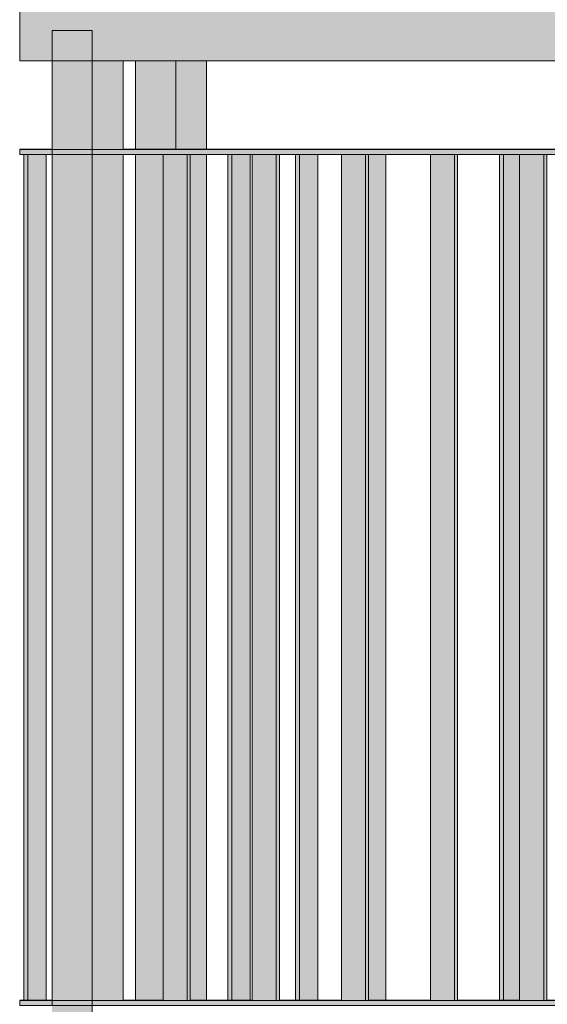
# Model space of a CAD drawing. Header units: centimetres. Extents: x -5472 to 10427, y -400 to 1902.
# Tile 10 of 91: x -5472 to -5419, y 1065 to 1162. Entities that reach past the tile are written whole.
import ezdxf

# ---------------------------------------------------------------- set-up
doc = ezdxf.new("R2010")
doc.units = ezdxf.units.CM
doc.header["$LTSCALE"] = 0.1
doc.header["$MEASUREMENT"] = 0
doc.linetypes.add('Przerywana długa', pattern=[1000, 500, -500])
doc.layers.add('2_barierki.K_IR', color=7, linetype='Continuous')

# ---------------------------------------------------------------- blocks, each defined once
blk = doc.blocks.new('ElemPrzekroju_377_1')
at = {"layer": '2_barierki.K_IR', "linetype": 'Continuous', "lineweight": 0, "true_color": 0xffffff}
for points in [[(-5471.556, 1161.923), (-5389.149, 1158.458), (-5389.149, 1161.031), (-5385.188, 1161.031), (-5385.188, 1158.292), (-5378.997, 1158.031), (-5377.922, 1163.031), (-5471.556, 1163.031)], [(-5377.922, 1163.031), (-5378.322, 1161.169), (-5378.321, 1161.169), (-5377.921, 1163.031)], [(-5471.556, 1158.031), (-5468.363, 1158.031), (-5468.363, 1161.031), (-5464.403, 1161.031), (-5464.403, 1158.031), (-5389.149, 1158.031), (-5389.149, 1158.458), (-5471.556, 1161.923)], [(-5378.997, 1158.031), (-5385.188, 1158.292), (-5385.188, 1158.031)]]:
    blk.add_hatch(color=7, dxfattribs=at).paths.add_polyline_path(points)
at = {"layer": '2_barierki.K_IR', "color": 252, "linetype": 'Continuous', "lineweight": 0}
for p, q in [((-5377.922, 1163.031), (-5471.556, 1163.031)), ((-5378.997, 1158.031), (-5377.922, 1163.031)), ((-5377.922, 1163.031), (-5377.921, 1163.031)), ((-5468.363, 1158.031), (-5471.556, 1158.031)), ((-5464.403, 1158.031), (-5468.363, 1158.031)), ((-5389.149, 1158.031), (-5464.403, 1158.031)), ((-5385.188, 1158.031), (-5389.149, 1158.031)), ((-5378.997, 1158.031), (-5385.188, 1158.031))]:
    blk.add_line(p, q, dxfattribs=at)
at = {"layer": '2_barierki.K_IR', "color": 7, "linetype": 'Przerywana długa', "lineweight": 0}
for p, q in [((-5471.556, 1163.031), (-5471.556, 1161.923)), ((-5471.556, 1161.923), (-5471.556, 1158.031))]:
    blk.add_line(p, q, dxfattribs=at)
blk = doc.blocks.new('ElemPrzekroju_378_1')
at = {"layer": '2_barierki.K_IR', "linetype": 'Continuous', "lineweight": 0, "true_color": 0xffffff}
for points in [[(-5468.363, 1065.281), (-5471.556, 1065.281), (-5471.556, 1065.171), (-5468.363, 1065.158)], [(-5471.556, 1065.171), (-5471.556, 1064.781), (-5468.363, 1064.781), (-5468.363, 1065.158)], [(-5464.403, 1065.281), (-5464.403, 1065.142), (-5389.149, 1064.828), (-5389.149, 1065.281)], [(-5464.403, 1065.142), (-5464.403, 1064.781), (-5389.149, 1064.781), (-5389.149, 1064.828)], [(-5377.868, 1065.281), (-5385.188, 1065.281), (-5385.188, 1064.811), (-5377.976, 1064.781)], [(-5377.976, 1064.781), (-5385.188, 1064.811), (-5385.188, 1064.781)]]:
    blk.add_hatch(color=7, dxfattribs=at).paths.add_polyline_path(points)
at = {"layer": '2_barierki.K_IR', "color": 252, "linetype": 'Continuous', "lineweight": 0}
for p, q in [((-5468.363, 1065.281), (-5471.556, 1065.281)), ((-5468.363, 1064.781), (-5471.556, 1064.781)), ((-5464.403, 1065.281), (-5468.363, 1065.281)), ((-5464.403, 1064.781), (-5468.363, 1064.781)), ((-5389.149, 1065.281), (-5464.403, 1065.281)), ((-5389.149, 1064.781), (-5464.403, 1064.781)), ((-5385.188, 1065.281), (-5389.149, 1065.281)), ((-5385.188, 1064.781), (-5389.149, 1064.781)), ((-5377.868, 1065.281), (-5385.188, 1065.281)), ((-5377.976, 1064.781), (-5385.188, 1064.781)), ((-5377.976, 1064.781), (-5377.975, 1064.783))]:
    blk.add_line(p, q, dxfattribs=at)
at = {"layer": '2_barierki.K_IR', "color": 7, "linetype": 'Przerywana długa', "lineweight": 0}
for p, q in [((-5471.556, 1065.281), (-5471.556, 1065.171)), ((-5471.556, 1065.171), (-5471.556, 1064.781))]:
    blk.add_line(p, q, dxfattribs=at)
blk = doc.blocks.new('ElemPrzekroju_379_1')
at = {"layer": '2_barierki.K_IR', "linetype": 'Continuous', "lineweight": 0, "true_color": 0xffffff}
for points in [[(-5471.556, 1149.281), (-5471.556, 1149.171), (-5468.363, 1149.158), (-5468.363, 1149.281)], [(-5471.556, 1148.781), (-5468.363, 1148.781), (-5468.363, 1149.158), (-5471.556, 1149.171)], [(-5389.149, 1149.281), (-5464.403, 1149.281), (-5464.403, 1149.142), (-5389.149, 1148.828)], [(-5389.149, 1148.828), (-5464.403, 1149.142), (-5464.403, 1148.781), (-5389.149, 1148.781)], [(-5385.188, 1149.281), (-5385.188, 1148.811), (-5377.976, 1148.781), (-5377.973, 1148.791), (-5377.974, 1148.792), (-5377.869, 1149.281)], [(-5385.188, 1148.781), (-5379.901, 1148.781), (-5379.901, 1148.789), (-5385.188, 1148.811)]]:
    blk.add_hatch(color=7, dxfattribs=at).paths.add_polyline_path(points)
at = {"layer": '2_barierki.K_IR', "color": 252, "linetype": 'Continuous', "lineweight": 0}
for p, q in [((-5468.363, 1149.281), (-5471.556, 1149.281)), ((-5464.403, 1149.281), (-5468.363, 1149.281)), ((-5389.149, 1149.281), (-5464.403, 1149.281)), ((-5385.188, 1149.281), (-5389.149, 1149.281)), ((-5377.868, 1149.281), (-5385.188, 1149.281)), ((-5377.976, 1148.781), (-5377.868, 1149.281)), ((-5468.363, 1148.781), (-5471.556, 1148.781)), ((-5464.403, 1148.781), (-5468.363, 1148.781)), ((-5389.149, 1148.781), (-5464.403, 1148.781)), ((-5385.188, 1148.781), (-5389.149, 1148.781)), ((-5377.976, 1148.781), (-5385.188, 1148.781))]:
    blk.add_line(p, q, dxfattribs=at)
at = {"layer": '2_barierki.K_IR', "color": 7, "linetype": 'Przerywana długa', "lineweight": 0}
for p, q in [((-5471.556, 1149.281), (-5471.556, 1149.171)), ((-5471.556, 1149.171), (-5471.556, 1148.781))]:
    blk.add_line(p, q, dxfattribs=at)
blk = doc.blocks.new('ElemPrzekroju_381_1')
at = {"layer": '2_barierki.K_IR', "linetype": 'Continuous', "lineweight": 0, "true_color": 0xffffff}
for points in [[(-5471.556, 1065.284), (-5471.556, 1065.281), (-5468.363, 1065.281), (-5468.363, 1065.284)], [(-5461.351, 1065.281), (-5457.396, 1065.281), (-5457.396, 1065.284), (-5461.351, 1065.284)], [(-5448.595, 1065.284), (-5453.118, 1065.284), (-5453.118, 1065.281), (-5448.595, 1065.281)], [(-5445.913, 1065.284), (-5445.913, 1065.281), (-5439.793, 1065.281), (-5439.793, 1065.284)], [(-5437.112, 1065.281), (-5430.992, 1065.281), (-5430.992, 1065.284), (-5437.112, 1065.284)], [(-5422.19, 1065.284), (-5428.31, 1065.284), (-5428.31, 1065.281), (-5422.19, 1065.281)], [(-5419.508, 1065.284), (-5419.508, 1065.281), (-5413.939, 1065.281), (-5413.939, 1065.284)]]:
    blk.add_hatch(color=7, dxfattribs=at).paths.add_polyline_path(points)
at = {"layer": '2_barierki.K_IR', "color": 252, "linetype": 'Continuous', "lineweight": 0}
for p, q in [((-5471.556, 1065.284), (-5468.363, 1065.284)), ((-5461.351, 1065.284), (-5457.396, 1065.284)), ((-5454.715, 1065.284), (-5453.118, 1065.284)), ((-5453.118, 1065.284), (-5448.595, 1065.284)), ((-5445.913, 1065.284), (-5439.793, 1065.284)), ((-5437.112, 1065.284), (-5430.992, 1065.284)), ((-5428.31, 1065.284), (-5422.19, 1065.284)), ((-5419.508, 1065.284), (-5415.421, 1065.284)), ((-5415.421, 1065.284), (-5413.939, 1065.284))]:
    blk.add_line(p, q, dxfattribs=at)
blk = doc.blocks.new('ElemPrzekroju_382_1')
at = {"layer": '2_barierki.K_IR', "linetype": 'Continuous', "lineweight": 0, "true_color": 0xffffff}
for points in [[(-5471.556, 1149.281), (-5468.363, 1149.281), (-5468.363, 1149.306), (-5471.556, 1149.306)], [(-5461.351, 1149.281), (-5456.136, 1149.281), (-5456.136, 1149.306), (-5461.351, 1149.306)], [(-5453.118, 1149.281), (-5413.939, 1149.281), (-5413.939, 1149.306), (-5453.118, 1149.306)]]:
    blk.add_hatch(color=7, dxfattribs=at).paths.add_polyline_path(points)
at = {"layer": '2_barierki.K_IR', "color": 252, "linetype": 'Continuous', "lineweight": 0}
for p, q in [((-5471.556, 1149.306), (-5468.363, 1149.306)), ((-5461.351, 1149.306), (-5456.136, 1149.306)), ((-5456.136, 1149.306), (-5453.118, 1149.306)), ((-5453.118, 1149.306), (-5415.422, 1149.306)), ((-5415.422, 1149.306), (-5413.939, 1149.306)), ((-5413.964, 1149.306), (-5413.96, 1149.281))]:
    blk.add_line(p, q, dxfattribs=at)
at = {"layer": '2_barierki.K_IR', "color": 7, "linetype": 'Przerywana długa', "lineweight": 0}
blk.add_line((-5471.556, 1149.306), (-5471.556, 1149.281), dxfattribs=at)
blk = doc.blocks.new('ElemPrzekroju_1338_1')
at = {"layer": '2_barierki.K_IR', "linetype": 'Continuous', "lineweight": 0, "true_color": 0xffffff}
for points in [[(-5468.363, 1051.031), (-5464.403, 1051.031), (-5464.403, 1161.031), (-5468.363, 1161.031)], [(-5468.363, 1161.031), (-5468.363, 1158.032), (-5464.403, 1158.032), (-5464.403, 1161.031)], [(-5464.403, 1158.032), (-5463.036, 1149.281), (-5461.351, 1149.281), (-5461.351, 1158.031)], [(-5464.403, 1158.031), (-5464.403, 1149.281), (-5461.351, 1149.281), (-5461.351, 1158.031)], [(-5468.363, 1148.781), (-5464.403, 1148.781), (-5464.403, 1149.281), (-5468.363, 1149.281)], [(-5461.351, 1148.781), (-5464.403, 1148.781), (-5464.403, 1065.281), (-5461.351, 1065.281)], [(-5461.351, 1148.781), (-5464.403, 1148.781), (-5461.489, 1130.121), (-5461.489, 1065.281), (-5461.351, 1065.281)], [(-5464.403, 1065.281), (-5468.363, 1065.281), (-5468.363, 1064.781), (-5464.403, 1064.781)]]:
    blk.add_hatch(color=7, dxfattribs=at).paths.add_polyline_path(points)
at = {"layer": '2_barierki.K_IR', "color": 252, "linetype": 'Continuous', "lineweight": 0}
for p, q in [((-5468.363, 1161.031), (-5464.403, 1161.031)), ((-5468.363, 1158.031), (-5468.363, 1161.031)), ((-5464.403, 1051.031), (-5464.403, 1161.031)), ((-5468.363, 1149.281), (-5468.363, 1158.031)), ((-5461.351, 1149.281), (-5461.351, 1158.031)), ((-5468.363, 1148.781), (-5468.363, 1149.281)), ((-5468.363, 1065.281), (-5468.363, 1148.781)), ((-5461.351, 1065.281), (-5461.351, 1148.781)), ((-5468.363, 1064.781), (-5468.363, 1065.281))]:
    blk.add_line(p, q, dxfattribs=at)
blk = doc.blocks.new('ElemPrzekroju_1342_1')
at = {"layer": '2_barierki.K_IR', "linetype": 'Continuous', "lineweight": 0, "true_color": 0xffffff}
for points in [[(-5422.19, 1065.281), (-5419.813, 1065.281), (-5419.813, 1148.781), (-5422.19, 1148.781)], [(-5422.19, 1139.988), (-5419.813, 1139.988), (-5419.813, 1148.781), (-5422.19, 1148.781)], [(-5419.813, 1065.281), (-5419.508, 1065.281), (-5419.508, 1148.781), (-5419.813, 1148.781)], [(-5419.813, 1139.988), (-5419.508, 1138.034), (-5419.508, 1148.781), (-5419.813, 1148.781)]]:
    blk.add_hatch(color=7, dxfattribs=at).paths.add_polyline_path(points)
at = {"layer": '2_barierki.K_IR', "color": 252, "linetype": 'Continuous', "lineweight": 0}
for p, q in [((-5422.19, 1065.281), (-5422.19, 1148.781)), ((-5419.813, 1065.281), (-5419.813, 1148.781)), ((-5419.508, 1065.281), (-5419.508, 1148.781))]:
    blk.add_line(p, q, dxfattribs=at)
blk = doc.blocks.new('ElemPrzekroju_1343_1')
at = {"layer": '2_barierki.K_IR', "linetype": 'Continuous', "lineweight": 0, "true_color": 0xffffff}
for points in [[(-5430.992, 1065.281), (-5428.615, 1065.281), (-5428.615, 1148.781), (-5430.992, 1148.781)], [(-5430.992, 1139.988), (-5428.615, 1139.988), (-5428.615, 1148.781), (-5430.992, 1148.781)], [(-5428.615, 1065.281), (-5428.31, 1065.281), (-5428.31, 1148.781), (-5428.615, 1148.781)], [(-5428.31, 1148.781), (-5428.615, 1148.781), (-5428.615, 1139.988), (-5428.31, 1138.034)]]:
    blk.add_hatch(color=7, dxfattribs=at).paths.add_polyline_path(points)
at = {"layer": '2_barierki.K_IR', "color": 252, "linetype": 'Continuous', "lineweight": 0}
for p, q in [((-5430.992, 1065.281), (-5430.992, 1148.781)), ((-5428.615, 1065.281), (-5428.615, 1148.781)), ((-5428.31, 1065.281), (-5428.31, 1148.781))]:
    blk.add_line(p, q, dxfattribs=at)
blk = doc.blocks.new('ElemPrzekroju_1344_1')
at = {"layer": '2_barierki.K_IR', "linetype": 'Continuous', "lineweight": 0, "true_color": 0xffffff}
for points in [[(-5439.793, 1148.781), (-5439.793, 1065.281), (-5437.417, 1065.281), (-5437.417, 1148.781)], [(-5439.793, 1148.781), (-5439.793, 1139.988), (-5437.417, 1139.988), (-5437.417, 1148.781)], [(-5437.417, 1065.281), (-5437.112, 1065.281), (-5437.112, 1148.781), (-5437.417, 1148.781)], [(-5437.417, 1139.988), (-5437.112, 1138.034), (-5437.112, 1148.781), (-5437.417, 1148.781)]]:
    blk.add_hatch(color=7, dxfattribs=at).paths.add_polyline_path(points)
at = {"layer": '2_barierki.K_IR', "color": 252, "linetype": 'Continuous', "lineweight": 0}
for p, q in [((-5439.793, 1065.281), (-5439.793, 1148.781)), ((-5437.417, 1065.281), (-5437.417, 1148.781)), ((-5437.112, 1065.281), (-5437.112, 1148.781))]:
    blk.add_line(p, q, dxfattribs=at)
blk = doc.blocks.new('ElemPrzekroju_1345_1')
at = {"layer": '2_barierki.K_IR', "linetype": 'Continuous', "lineweight": 0, "true_color": 0xffffff}
for points in [[(-5446.218, 1148.781), (-5448.595, 1148.781), (-5448.595, 1065.281), (-5446.218, 1065.281)], [(-5446.218, 1148.781), (-5448.595, 1148.781), (-5448.595, 1139.988), (-5446.218, 1139.988)], [(-5445.913, 1148.781), (-5446.218, 1148.781), (-5446.218, 1065.281), (-5445.913, 1065.281)], [(-5446.218, 1148.781), (-5446.218, 1139.988), (-5445.913, 1138.034), (-5445.913, 1148.781)]]:
    blk.add_hatch(color=7, dxfattribs=at).paths.add_polyline_path(points)
at = {"layer": '2_barierki.K_IR', "color": 252, "linetype": 'Continuous', "lineweight": 0}
for p, q in [((-5448.595, 1065.281), (-5448.595, 1148.781)), ((-5446.218, 1065.281), (-5446.218, 1148.781)), ((-5445.913, 1065.281), (-5445.913, 1148.781))]:
    blk.add_line(p, q, dxfattribs=at)
blk = doc.blocks.new('ElemPrzekroju_1346_1')
at = {"layer": '2_barierki.K_IR', "linetype": 'Continuous', "lineweight": 0, "true_color": 0xffffff}
for points in [[(-5455.02, 1148.781), (-5457.396, 1148.781), (-5457.396, 1065.281), (-5455.02, 1065.281)], [(-5455.02, 1148.781), (-5457.396, 1148.781), (-5457.396, 1139.988), (-5455.02, 1139.988)], [(-5454.715, 1148.781), (-5455.02, 1148.781), (-5455.02, 1065.281), (-5454.715, 1065.281)], [(-5455.02, 1148.781), (-5455.02, 1139.988), (-5454.715, 1138.034), (-5454.715, 1148.781)]]:
    blk.add_hatch(color=7, dxfattribs=at).paths.add_polyline_path(points)
at = {"layer": '2_barierki.K_IR', "color": 252, "linetype": 'Continuous', "lineweight": 0}
for p, q in [((-5457.396, 1065.281), (-5457.396, 1148.781)), ((-5455.02, 1065.281), (-5455.02, 1148.781)), ((-5454.715, 1065.281), (-5454.715, 1148.781))]:
    blk.add_line(p, q, dxfattribs=at)
blk = doc.blocks.new('ElemPrzekroju_1347_1')
at = {"layer": '2_barierki.K_IR', "linetype": 'Continuous', "lineweight": 0, "true_color": 0xffffff}
for points in [[(-5456.136, 1158.031), (-5460.122, 1158.031), (-5460.122, 1149.306), (-5456.136, 1149.306)], [(-5460.122, 1158.031), (-5460.122, 1151.072), (-5456.136, 1158.031)], [(-5456.136, 1158.031), (-5456.136, 1149.281), (-5453.118, 1149.281), (-5453.118, 1158.031)], [(-5456.136, 1149.306), (-5456.136, 1149.281), (-5453.118, 1149.281), (-5453.118, 1149.306)], [(-5460.122, 1065.284), (-5457.396, 1065.284), (-5457.396, 1148.781), (-5460.122, 1148.781)], [(-5460.122, 1141.847), (-5457.396, 1146.604), (-5457.396, 1148.781), (-5460.122, 1148.781)], [(-5454.715, 1148.781), (-5454.715, 1065.281), (-5453.118, 1065.281), (-5453.118, 1148.781)], [(-5453.118, 1065.284), (-5454.715, 1065.284), (-5454.715, 1065.281), (-5453.118, 1065.281)]]:
    blk.add_hatch(color=7, dxfattribs=at).paths.add_polyline_path(points)
at = {"layer": '2_barierki.K_IR', "color": 252, "linetype": 'Continuous', "lineweight": 0}
for p, q in [((-5460.122, 1149.306), (-5460.122, 1158.031)), ((-5456.136, 1149.281), (-5456.136, 1158.031)), ((-5453.118, 1149.306), (-5453.118, 1158.031)), ((-5453.118, 1149.281), (-5453.118, 1149.306)), ((-5460.122, 1065.284), (-5460.122, 1148.781)), ((-5453.118, 1065.284), (-5453.118, 1148.781))]:
    blk.add_line(p, q, dxfattribs=at)
blk = doc.blocks.new('ElemPrzekroju_1348_1')
at = {"layer": '2_barierki.K_IR', "linetype": 'Continuous', "lineweight": 0, "true_color": 0xffffff}
for points in [[(-5471.137, 1065.284), (-5470.739, 1065.284), (-5470.739, 1148.781), (-5471.137, 1148.781)], [(-5471.137, 1144.978), (-5470.739, 1145.674), (-5470.739, 1148.781), (-5471.137, 1148.781)], [(-5470.739, 1065.284), (-5468.928, 1065.284), (-5468.928, 1148.781), (-5470.739, 1148.781)], [(-5468.928, 1148.781), (-5470.739, 1148.781), (-5470.739, 1145.674), (-5468.928, 1145.674)]]:
    blk.add_hatch(color=7, dxfattribs=at).paths.add_polyline_path(points)
at = {"layer": '2_barierki.K_IR', "color": 252, "linetype": 'Continuous', "lineweight": 0}
for p, q in [((-5471.137, 1065.284), (-5471.137, 1148.781)), ((-5470.739, 1065.284), (-5470.739, 1148.781)), ((-5468.928, 1065.284), (-5468.928, 1148.781))]:
    blk.add_line(p, q, dxfattribs=at)
blk = doc.blocks.new('ElemPrzekroju_1349_1')
at = {"layer": '2_barierki.K_IR', "linetype": 'Continuous', "lineweight": 0, "true_color": 0xffffff}
for points in [[(-5451.018, 1148.781), (-5451.018, 1065.284), (-5450.62, 1065.284), (-5450.62, 1148.781)], [(-5451.018, 1148.781), (-5451.018, 1144.978), (-5450.62, 1145.674), (-5450.62, 1148.781)], [(-5450.62, 1148.781), (-5450.62, 1065.284), (-5448.809, 1065.284), (-5448.809, 1148.781)], [(-5448.809, 1148.781), (-5450.62, 1148.781), (-5450.62, 1145.674), (-5448.809, 1145.674)]]:
    blk.add_hatch(color=7, dxfattribs=at).paths.add_polyline_path(points)
at = {"layer": '2_barierki.K_IR', "color": 252, "linetype": 'Continuous', "lineweight": 0}
for p, q in [((-5451.018, 1065.284), (-5451.018, 1148.781)), ((-5450.62, 1065.284), (-5450.62, 1148.781)), ((-5448.809, 1065.284), (-5448.809, 1148.781))]:
    blk.add_line(p, q, dxfattribs=at)
blk = doc.blocks.new('ElemPrzekroju_1350_1')
at = {"layer": '2_barierki.K_IR', "linetype": 'Continuous', "lineweight": 0, "true_color": 0xffffff}
for points in [[(-5444.312, 1148.781), (-5444.312, 1065.284), (-5443.913, 1065.284), (-5443.913, 1148.781)], [(-5444.312, 1148.781), (-5444.312, 1144.978), (-5443.913, 1145.674), (-5443.913, 1148.781)], [(-5442.103, 1148.781), (-5443.913, 1148.781), (-5443.913, 1065.284), (-5442.103, 1065.284)], [(-5443.913, 1148.781), (-5443.913, 1145.674), (-5442.103, 1145.674), (-5442.103, 1148.781)]]:
    blk.add_hatch(color=7, dxfattribs=at).paths.add_polyline_path(points)
at = {"layer": '2_barierki.K_IR', "color": 252, "linetype": 'Continuous', "lineweight": 0}
for p, q in [((-5444.312, 1065.284), (-5444.312, 1148.781)), ((-5443.913, 1065.284), (-5443.913, 1148.781)), ((-5442.103, 1065.284), (-5442.103, 1148.781))]:
    blk.add_line(p, q, dxfattribs=at)
blk = doc.blocks.new('ElemPrzekroju_1351_1')
at = {"layer": '2_barierki.K_IR', "linetype": 'Continuous', "lineweight": 0, "true_color": 0xffffff}
for points in [[(-5435.396, 1148.781), (-5437.112, 1148.781), (-5437.112, 1065.284), (-5435.396, 1065.284)], [(-5437.112, 1145.674), (-5435.396, 1145.674), (-5435.396, 1148.781), (-5437.112, 1148.781)]]:
    blk.add_hatch(color=7, dxfattribs=at).paths.add_polyline_path(points)
at = {"layer": '2_barierki.K_IR', "color": 252, "linetype": 'Continuous', "lineweight": 0}
blk.add_line((-5435.396, 1065.284), (-5435.396, 1148.781), dxfattribs=at)
blk = doc.blocks.new('ElemPrzekroju_1352_1')
at = {"layer": '2_barierki.K_IR', "linetype": 'Continuous', "lineweight": 0, "true_color": 0xffffff}
for points in [[(-5423.794, 1148.781), (-5424.193, 1148.781), (-5424.193, 1065.284), (-5423.794, 1065.284)], [(-5423.794, 1148.781), (-5424.193, 1148.781), (-5424.193, 1144.978), (-5423.794, 1145.674)], [(-5423.794, 1148.781), (-5423.794, 1065.284), (-5422.19, 1065.284), (-5422.19, 1148.781)], [(-5422.19, 1148.781), (-5423.794, 1148.781), (-5423.794, 1145.674), (-5422.19, 1145.674)]]:
    blk.add_hatch(color=7, dxfattribs=at).paths.add_polyline_path(points)
at = {"layer": '2_barierki.K_IR', "color": 252, "linetype": 'Continuous', "lineweight": 0}
for p, q in [((-5424.193, 1065.284), (-5424.193, 1148.781)), ((-5423.794, 1065.284), (-5423.794, 1148.781))]:
    blk.add_line(p, q, dxfattribs=at)

msp = doc.modelspace()

# ---------------------------------------------------------------- block references
at = {"layer": '2_barierki.K_IR', "lineweight": 0}
for name in ['ElemPrzekroju_377_1', 'ElemPrzekroju_1338_1', 'ElemPrzekroju_1347_1', 'ElemPrzekroju_382_1', 'ElemPrzekroju_379_1', 'ElemPrzekroju_1348_1', 'ElemPrzekroju_1346_1', 'ElemPrzekroju_1349_1', 'ElemPrzekroju_1345_1', 'ElemPrzekroju_1350_1', 'ElemPrzekroju_1344_1', 'ElemPrzekroju_1351_1', 'ElemPrzekroju_1343_1', 'ElemPrzekroju_1352_1', 'ElemPrzekroju_1342_1', 'ElemPrzekroju_381_1', 'ElemPrzekroju_378_1']:
    msp.add_blockref(name, (0, 0), dxfattribs=at)

doc.saveas('drawing.dxf')
